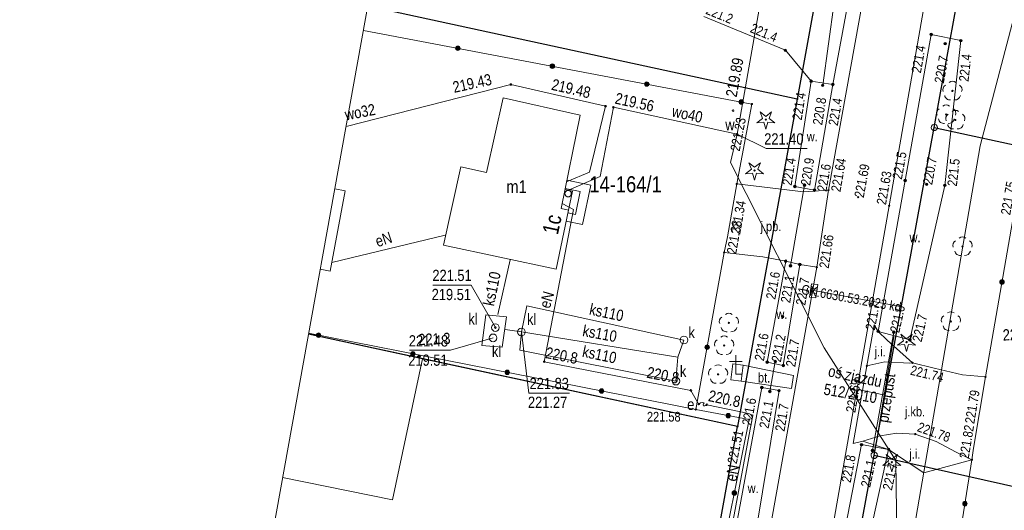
# Model space of a CAD drawing. Header units: metres. Extents: x 0 to 6601798, y -2700 to 5691112.
# Tile 14 of 61: x 6599981 to 6600058, y 5689176 to 5689215. Entities that reach past the tile are written whole.
import ezdxf
from ezdxf.enums import TextEntityAlignment as Align

# ---------------------------------------------------------------- set-up
doc = ezdxf.new("R2010")
doc.units = ezdxf.units.M
doc.header["$MEASUREMENT"] = 0
for name, color, linetype, lineweight in [('AS__Nowe_granice', 150, 'Continuous', 30), ('DROGI_L_0', 7, 'Continuous', 5), ('DROGI_T_0', 7, 'Continuous', 5), ('EBTPO_L_12', 7, 'Continuous', 5), ('EBUPP_L_6', 7, 'Continuous', 5), ('EBUPP_T_0', 7, 'Continuous', 5), ('EGBB_E_T_0', 7, 'Continuous', 5), ('EGBB_L_0', 7, 'Continuous', 5), ('Kontury', 7, 'Continuous', 5), ('Numery_dzialek', 150, 'Continuous', 5), ('OTD_T_0', 7, 'Continuous', 5), ('OTK_E_T_0', 7, 'Continuous', 5), ('OTK_E_T_3', 7, 'Continuous', 5), ('OTK_E_T_4', 7, 'Continuous', 5), ('OTK_L_0', 7, 'Continuous', 5), ('OTK_L_4', 7, 'Continuous', 5), ('OTK_L_5', 7, 'Continuous', 5), ('OTK_L_8', 7, 'Continuous', 5), ('OTO_L_0', 7, 'Continuous', 5), ('OTO_L_1', 7, 'Continuous', 5), ('OTO_L_2', 7, 'Continuous', 5), ('OTR_T_0', 7, 'Continuous', 5), ('OTR_T_1', 7, 'Continuous', 5), ('OTZ_L_1', 7, 'Continuous', 5), ('OTZ_T_0', 7, 'Continuous', 5), ('OTZ_T_1', 7, 'Continuous', 5), ('P_SUK_T_1', 7, 'Continuous', 5), ('P_SUKP_E_T_0', 7, 'Continuous', 5), ('P_SUKP_L_0', 7, 'Continuous', 5), ('Punkty', 7, 'Continuous', 5), ('UEEOA_T_3', 7, 'Continuous', 5), ('UEEOA_T_9', 7, 'Continuous', 5), ('UEEOC_T_0', 7, 'Continuous', 5), ('UEEOO_T_0', 7, 'Continuous', 5), ('UEEPON_L_0', 7, 'Continuous', 5), ('UKKOA_T_22', 7, 'Continuous', 5), ('UKKOA_T_25', 7, 'Continuous', 5), ('UKKOC_T_7', 7, 'Continuous', 5), ('UKKOC_T_8', 7, 'Continuous', 5), ('UKKOO_T_7', 7, 'Continuous', 5), ('UKKPA_L_13', 7, 'Continuous', 5), ('UKKPOL_L_0', 7, 'Continuous', 5), ('UTTPOM_L_1', 7, 'Continuous', 5), ('UWWOA_T_2', 7, 'Continuous', 5), ('UWWOA_T_7', 7, 'Continuous', 5), ('UWWOC_T_0', 7, 'Continuous', 5), ('UWWOC_T_2', 7, 'Continuous', 5), ('UWWOO_T_0', 7, 'Continuous', 5), ('UWWPM_L_0', 7, 'Continuous', 5), ('UWWPM_L_1', 7, 'Continuous', 5), ('Uzytki', 7, 'Continuous', 5), ('WWRPP_T_0', 7, 'Continuous', 5)]:
    doc.layers.add(name, color=color, linetype=linetype, lineweight=lineweight)
doc.styles.add('STYL_ARIAL', font='ARIALN.TTF')

# ---------------------------------------------------------------- blocks, each defined once
blk = doc.blocks.new('GRO')
at = {"color": 7, "flags": 128}
blk.add_lwpolyline([(0, 0.45), (0.318, 0.318), (0.45, 0), (0.318, -0.318), (0, -0.45), (-0.318, -0.318), (-0.45, 0), (-0.318, 0.318), (0, 0.45)], dxfattribs=at)
blk = doc.blocks.new('GRT')
at = {"color": 7, "flags": 128}
blk.add_lwpolyline([(0, 2.5), (1.352, 2.103), (2.274, 1.039), (2.475, -0.356), (1.889, -1.637), (0.704, -2.399), (-0.704, -2.399), (-1.889, -1.637), (-2.475, -0.356), (-2.274, 1.039), (-1.352, 2.103), (0, 2.5)], dxfattribs=at)
blk = doc.blocks.new('2_OTDF')
at = {"color": 7, "flags": 128}
for points in [[(-5, 10), (5, 10)], [(0, 15), (0, 0)], [(0, 0), (5, 0)]]:
    blk.add_lwpolyline(points, dxfattribs=at)
blk = doc.blocks.new('801')
at = {"color": 0}
for radius in [1, 0.9, 0.8, 0.7, 0.6, 0.5, 0.4, 0.3, 0.2, 0.1]:
    blk.add_circle((0, 0), radius, dxfattribs=at)
blk = doc.blocks.new('403')
at = {"color": 0}
blk.add_circle((0, 0), 0.5, dxfattribs=at)
blk = doc.blocks.new('922')
at = {"color": 0}
blk.add_circle((0, 0), 0.5, dxfattribs=at)
for centre, radius, start, end in [((-3.5, 1), 4, 119.84816, 203.51949), ((0, 3.5), 4, 50.114, 129.886), ((3.5, 1), 4, 336.88451, 60.15184), ((-2, -3), 4, 187.477, 278.47884), ((2, -2.75), 4.25, 262.64593, 349.62892)]:
    blk.add_arc(centre, radius, start, end, dxfattribs=at)
blk = doc.blocks.new('921')
at = {"color": 0}
for p, q in [((-7, -2.5), (-2.5, 1)), ((-2.5, 1), (-4.5, 6)), ((-4.5, 6), (0, 2.5)), ((0, 2.5), (4.5, 6)), ((4.5, 6), (2.5, 1)), ((2.5, 1), (7, -2.5)), ((-1.5, -2), (-7, -2.5)), ((0, -7.5), (-1.5, -2)), ((1.5, -2), (0, -7.5)), ((7, -2.5), (1.5, -2))]:
    blk.add_line(p, q, dxfattribs=at)
blk.add_circle((0, 0), 0.5, dxfattribs=at)
blk = doc.blocks.new('509')
at = {"color": 0}
for p, q in [((-5, -2.5), (-5, 2.5)), ((-5, 2.5), (5.5, 2.5)), ((-1.5, 2.5), (-1.5, -2.5)), ((2, 2.5), (2, -2.5)), ((5.5, 2.5), (5.5, -2.5)), ((5.5, -2.5), (-5, -2.5))]:
    blk.add_line(p, q, dxfattribs=at)
blk = doc.blocks.new('BUJ')
at = {"color": 7, "flags": 128}
blk.add_lwpolyline([(0, 2.5), (1.352, 2.103), (2.274, 1.039), (2.475, -0.356), (1.889, -1.637), (0.704, -2.399), (-0.704, -2.399), (-1.889, -1.637), (-2.475, -0.356), (-2.274, 1.039), (-1.352, 2.103), (0, 2.5)], dxfattribs=at)
blk = doc.blocks.new('625')
at = {"color": 0}
blk.add_circle((0, 0), 0.5, dxfattribs=at)
blk = doc.blocks.new('UGE')
at = {"color": 7, "flags": 128}
blk.add_lwpolyline([(0, 0.625), (0.442, 0.442), (0.625, 0), (0.442, -0.442), (0, -0.625), (-0.442, -0.442), (-0.625, 0), (-0.442, 0.442), (0, 0.625)], dxfattribs=at)
blk = doc.blocks.new('506')
at = {"color": 0}
blk.add_circle((0, 0), 3, dxfattribs=at)
blk = doc.blocks.new('UGK')
at = {"color": 7, "flags": 128}
blk.add_lwpolyline([(0, 0.625), (0.442, 0.442), (0.625, 0), (0.442, -0.442), (0, -0.625), (-0.442, -0.442), (-0.625, 0), (-0.442, 0.442), (0, 0.625)], dxfattribs=at)
blk = doc.blocks.new('621')
at = {"color": 0}
blk.add_circle((0, 0), 0.5, dxfattribs=at)
blk = doc.blocks.new('UGW')
at = {"color": 7, "flags": 128}
blk.add_lwpolyline([(0, 0.625), (0.442, 0.442), (0.625, 0), (0.442, -0.442), (0, -0.625), (-0.442, -0.442), (-0.625, 0), (-0.442, 0.442), (0, 0.625)], dxfattribs=at)

msp = doc.modelspace()

# ---------------------------------------------------------------- linework, layer by layer
at = {"color": 7, "linetype": 'Continuous', "lineweight": 0, "flags": 128}
msp.add_lwpolyline([(6600173.29, 5690035.7), (6600065.2, 5689524.43), (6600055.68, 5689477.92), (6599986.53, 5689096.03), (6599985.74, 5689089.37), (6599806.46, 5688549.67), (6599804.83, 5688541.58), (6599805.17, 5688533.33), (6599807.49, 5688525.41), (6599811.64, 5688518.27), (6599818.42, 5688511.51), (6599826.1, 5688505.76), (6599833.26, 5688501.65), (6599841.19, 5688499.37), (6599849.44, 5688499.06), (6599857.53, 5688500.73)], dxfattribs=at)
at = {"layer": 'AS__Nowe_granice', "linetype": 'Continuous', "flags": 128}
for points in [[(6600044.82, 5689225.64), (6600041.72, 5689208.53)], [(6600052.41, 5689206.31), (6600055.52, 5689223.37)], [(6600041.72, 5689208.53), (6600008.21, 5689215.761)], [(6600041.72, 5689208.53), (6600037.05, 5689183.01)], [(6600047.72, 5689180.77), (6600052.41, 5689206.31)], [(6600052.41, 5689206.31), (6600085.739, 5689199.095)], [(6600037.05, 5689183.01), (6600003.584, 5689190.215)], [(6600024.91, 5689115.9), (6600037.05, 5689183.01)], [(6600045.96, 5689171.16), (6600047.72, 5689180.77)], [(6600047.72, 5689180.77), (6600080.999, 5689173.319)]]:
    msp.add_lwpolyline(points, dxfattribs=at)
at = {"layer": 'DROGI_L_0', "color": 7, "linetype": 'Continuous', "flags": 128}
for points in [[(6600047.661, 5689180.439), (6600049.261, 5689190.016)], [(6600046.431, 5689185.893), (6600048.451, 5689185.478)]]:
    msp.add_lwpolyline(points, dxfattribs=at)
at = {"layer": 'EBTPO_L_12', "color": 7, "linetype": 'Continuous', "flags": 128}
for points in [[(6600023.74, 5689202.21), (6600025.6, 5689201.82)], [(6600024.79, 5689201.33), (6600023.61, 5689201.57)], [(6600024.42, 5689199.54), (6600024.79, 5689201.33)], [(6600025.6, 5689201.82), (6600024.96, 5689198.75)], [(6600024.96, 5689198.75), (6600023.69, 5689199.02)], [(6600023.83, 5689199.66), (6600024.42, 5689199.54)]]:
    msp.add_lwpolyline(points, dxfattribs=at)
at = {"layer": 'EBUPP_L_6', "color": 7, "linetype": 'Continuous', "flags": 128}
for points in [[(6600023.59, 5689201.47), (6600024.18, 5689201.35)], [(6600024.18, 5689201.35), (6600023.88, 5689199.88)]]:
    msp.add_lwpolyline(points, dxfattribs=at)
at = {"layer": 'EGBB_L_0', "color": 7, "linetype": 'Continuous', "flags": 128}
for points in [[(6600017.48, 5689202.8), (6600018.78, 5689208.62)], [(6600018.78, 5689208.62), (6600024.78, 5689207.27)], [(6600024.78, 5689207.27), (6600023.29, 5689200)], [(6600014.13, 5689197.14), (6600015.48, 5689203.24)], [(6600015.48, 5689203.24), (6600017.48, 5689202.8)], [(6600005.28, 5689195.12), (6600006.44, 5689201.38)], [(6600006.44, 5689201.38), (6600005.633, 5689201.528)], [(6600023.88, 5689199.88), (6600022.9, 5689195.28)], [(6600023.29, 5689200), (6600023.88, 5689199.88)], [(6600022.9, 5689195.28), (6600014.13, 5689197.14)], [(6600004.499, 5689195.264), (6600005.28, 5689195.12)]]:
    msp.add_lwpolyline(points, dxfattribs=at)
at = {"layer": 'Kontury', "color": 3, "linetype": 'Continuous', "flags": 128}
for points in [[(6600041.72, 5689208.53), (6600044.82, 5689225.64)], [(6600055.52, 5689223.37), (6600052.41, 5689206.31)], [(6600008.21, 5689215.763), (6600041.72, 5689208.53)], [(6600055.76, 5689205.58), (6600083.92, 5689199.49)], [(6600037.05, 5689183.01), (6600003.584, 5689190.215)], [(6600024.91, 5689115.9), (6600037.05, 5689183.01)]]:
    msp.add_lwpolyline(points, dxfattribs=at)
at = {"layer": 'OTK_L_0', "color": 7, "linetype": 'Continuous', "flags": 128}
for points in [[(6600044.156, 5689201.417), (6600050.346, 5689235.673)], [(6600054.969, 5689234.984), (6600048.89, 5689200.2)], [(6600045.597, 5689215.522), (6600044.486, 5689209.67)], [(6600040.787, 5689212.325), (6600034.417, 5689214.95)], [(6600042.799, 5689209.913), (6600040.787, 5689212.325)], [(6600044.486, 5689209.67), (6600042.799, 5689209.913)], [(6600036.282, 5689197.795), (6600036.999, 5689201.909)], [(6600036.999, 5689201.909), (6600042.205, 5689201.295)], [(6600042.205, 5689201.295), (6600044.156, 5689201.417)], [(6600043.238, 5689195.439), (6600044.156, 5689201.417)], [(6600044.156, 5689201.417), (6600043.238, 5689195.439)], [(6600048.89, 5689200.2), (6600043.694, 5689170.631)], [(6600036.024, 5689196.571), (6600036.282, 5689197.795)], [(6600039.03, 5689196.235), (6600036.024, 5689196.571)], [(6600040.815, 5689195.888), (6600039.03, 5689196.235)], [(6600041.915, 5689195.635), (6600040.815, 5689195.888)], [(6600039.008, 5689171.752), (6600043.238, 5689195.439)], [(6600043.238, 5689195.439), (6600041.915, 5689195.635)], [(6600047.146, 5689187.74), (6600047.715, 5689190.942)], [(6600047.715, 5689190.942), (6600048.024, 5689190.428)], [(6600048.024, 5689190.428), (6600048.735, 5689189.733)], [(6600048.735, 5689189.733), (6600050.701, 5689187.973)], [(6600046.086, 5689181.683), (6600047.146, 5689187.74)], [(6600047.146, 5689187.74), (6600048.556, 5689188.045)], [(6600048.556, 5689188.045), (6600047.146, 5689187.74)], [(6600048.556, 5689188.045), (6600050.492, 5689187.952)], [(6600050.492, 5689187.952), (6600048.556, 5689188.045)], [(6600050.492, 5689187.952), (6600050.701, 5689187.973)], [(6600050.701, 5689187.973), (6600050.492, 5689187.952)], [(6600050.701, 5689187.973), (6600052.406, 5689187.568)], [(6600052.406, 5689187.568), (6600054.615, 5689187.05)], [(6600054.615, 5689187.05), (6600056.398, 5689186.882)], [(6600056.398, 5689186.882), (6600055.473, 5689181.321)], [(6600048.179, 5689182.293), (6600046.825, 5689181.872)], [(6600046.825, 5689181.872), (6600048.179, 5689182.293)], [(6600049.487, 5689182.483), (6600048.179, 5689182.293)], [(6600048.179, 5689182.293), (6600049.487, 5689182.483)], [(6600050.927, 5689182.423), (6600049.487, 5689182.483)], [(6600049.487, 5689182.483), (6600050.927, 5689182.423)], [(6600052.542, 5689181.839), (6600050.927, 5689182.423)], [(6600050.927, 5689182.423), (6600052.542, 5689181.839)], [(6600046.825, 5689181.872), (6600046.086, 5689181.683)], [(6600048.844, 5689181.234), (6600046.825, 5689181.872)], [(6600054.064, 5689181.051), (6600052.542, 5689181.839)], [(6600052.542, 5689181.839), (6600054.064, 5689181.051)], [(6600055.473, 5689181.321), (6600055.346, 5689180.425)], [(6600051.579, 5689179.408), (6600048.844, 5689181.234)], [(6600055.346, 5689180.425), (6600054.064, 5689181.051)], [(6600054.064, 5689181.051), (6600055.346, 5689180.425)], [(6600055.346, 5689180.425), (6600051.579, 5689179.408)]]:
    msp.add_lwpolyline(points, dxfattribs=at)
at = {"layer": 'OTK_L_4', "color": 7, "linetype": 'Continuous', "flags": 128}
for points in [[(6600036.684, 5689187.906), (6600036.537, 5689186.657)], [(6600037.498, 5689187.792), (6600036.684, 5689187.906)], [(6600037.498, 5689187.792), (6600037.334, 5689186.546)], [(6600037.334, 5689186.546), (6600037.498, 5689187.792)], [(6600041.429, 5689186.986), (6600037.498, 5689187.792)], [(6600036.537, 5689186.657), (6600037.334, 5689186.546)], [(6600041.257, 5689185.968), (6600041.429, 5689186.986)], [(6600037.334, 5689186.546), (6600041.257, 5689185.968)]]:
    msp.add_lwpolyline(points, dxfattribs=at)
at = {"layer": 'OTK_L_5', "color": 7, "linetype": 'Continuous', "flags": 128}
for points in [[(6600050.129, 5689202.182), (6600052.171, 5689213.564)], [(6600052.171, 5689213.564), (6600054.485, 5689213.078)], [(6600054.485, 5689213.078), (6600053.234, 5689201.805)], [(6600041.531, 5689201.722), (6600042.799, 5689209.913)], [(6600042.799, 5689209.913), (6600044.486, 5689209.67)], [(6600044.486, 5689209.67), (6600043.064, 5689201.437)], [(6600048.024, 5689190.428), (6600050.129, 5689202.182)], [(6600043.064, 5689201.437), (6600041.531, 5689201.722)], [(6600053.234, 5689201.805), (6600050.496, 5689189.762)], [(6600039.367, 5689188.035), (6600040.815, 5689195.888)], [(6600040.815, 5689195.888), (6600041.915, 5689195.635)], [(6600041.915, 5689195.635), (6600040.63, 5689187.77)], [(6600050.496, 5689189.762), (6600048.024, 5689190.428)], [(6600040.63, 5689187.77), (6600039.367, 5689188.035)], [(6600036.428, 5689172.417), (6600038.956, 5689186.053)], [(6600038.956, 5689186.053), (6600040.296, 5689185.809)], [(6600040.296, 5689185.809), (6600038.026, 5689171.925)], [(6600044.581, 5689170.521), (6600046.722, 5689181.6)], [(6600046.722, 5689181.6), (6600048.844, 5689181.234)], [(6600048.844, 5689181.234), (6600046.39, 5689170.095)]]:
    msp.add_lwpolyline(points, dxfattribs=at)
at = {"layer": 'OTK_L_8', "color": 7, "linetype": 'Continuous', "flags": 128}
for points in [[(6600044.596, 5689216.055), (6600043.701, 5689209.598)], [(6600042.288, 5689201.819), (6600041.194, 5689195.529)], [(6600049.242, 5689190.369), (6600047.589, 5689181.147)], [(6600040.005, 5689188.072), (6600039.574, 5689185.75)]]:
    msp.add_lwpolyline(points, dxfattribs=at)
at = {"layer": 'OTO_L_0', "color": 7, "linetype": 'Continuous', "flags": 128}
for points in [[(6600007.87, 5689213.882), (6600038.18, 5689208.141)], [(6600038.18, 5689208.141), (6600036.999, 5689201.909)], [(6600056.398, 5689186.882), (6600059.24, 5689203.17)], [(6600036.024, 5689196.571), (6600033.81, 5689184.338)], [(6600033.81, 5689184.338), (6600003.596, 5689190.279)], [(6600033.81, 5689184.338), (6600037.968, 5689183.547)], [(6600037.968, 5689183.547), (6600032.706, 5689157.58)], [(6600053.609, 5689169.592), (6600055.346, 5689180.425)]]:
    msp.add_lwpolyline(points, dxfattribs=at)
at = {"layer": 'OTO_L_0', "color": 7, "linetype": 'Continuous'}
for centre, radius in [((6600015.239, 5689212.486), 0.175), ((6600015.239, 5689212.486), 0.158), ((6600015.239, 5689212.486), 0.14), ((6600015.239, 5689212.486), 0.122), ((6600015.239, 5689212.486), 0.105), ((6600015.239, 5689212.486), 0.0875), ((6600015.239, 5689212.486), 0.07), ((6600015.239, 5689212.486), 0.0525), ((6600015.239, 5689212.486), 0.035), ((6600022.608, 5689211.091), 0.175), ((6600022.608, 5689211.091), 0.158), ((6600022.608, 5689211.091), 0.14), ((6600022.608, 5689211.091), 0.122), ((6600022.608, 5689211.091), 0.105), ((6600022.608, 5689211.091), 0.0875), ((6600022.608, 5689211.091), 0.07), ((6600022.608, 5689211.091), 0.0525), ((6600022.608, 5689211.091), 0.035), ((6600029.977, 5689209.695), 0.175), ((6600029.977, 5689209.695), 0.158), ((6600029.977, 5689209.695), 0.14), ((6600029.977, 5689209.695), 0.122), ((6600029.977, 5689209.695), 0.105), ((6600029.977, 5689209.695), 0.0875), ((6600029.977, 5689209.695), 0.07), ((6600029.977, 5689209.695), 0.0525), ((6600029.977, 5689209.695), 0.035), ((6600037.346, 5689208.299), 0.175), ((6600037.346, 5689208.299), 0.158), ((6600037.346, 5689208.299), 0.14), ((6600037.346, 5689208.299), 0.122), ((6600037.346, 5689208.299), 0.105), ((6600037.346, 5689208.299), 0.0875), ((6600037.346, 5689208.299), 0.07), ((6600037.346, 5689208.299), 0.0525), ((6600037.346, 5689208.299), 0.035), ((6600057.687, 5689194.27), 0.175), ((6600057.687, 5689194.27), 0.158), ((6600057.687, 5689194.27), 0.14), ((6600057.687, 5689194.27), 0.122), ((6600057.687, 5689194.27), 0.105), ((6600057.687, 5689194.27), 0.0875), ((6600057.687, 5689194.27), 0.07), ((6600057.687, 5689194.27), 0.0525), ((6600057.687, 5689194.27), 0.035), ((6600004.374, 5689190.126), 0.175), ((6600004.374, 5689190.126), 0.158), ((6600004.374, 5689190.126), 0.14), ((6600004.374, 5689190.126), 0.122), ((6600004.374, 5689190.126), 0.105), ((6600004.374, 5689190.126), 0.0875), ((6600004.374, 5689190.126), 0.07), ((6600004.374, 5689190.126), 0.0525), ((6600004.374, 5689190.126), 0.035), ((6600034.688, 5689189.191), 0.175), ((6600034.688, 5689189.191), 0.158), ((6600034.688, 5689189.191), 0.14), ((6600034.688, 5689189.191), 0.122), ((6600034.688, 5689189.191), 0.105), ((6600034.688, 5689189.191), 0.0875), ((6600034.688, 5689189.191), 0.07), ((6600034.688, 5689189.191), 0.0525), ((6600034.688, 5689189.191), 0.035), ((6600011.733, 5689188.679), 0.175), ((6600011.733, 5689188.679), 0.158), ((6600011.733, 5689188.679), 0.14), ((6600011.733, 5689188.679), 0.122), ((6600011.733, 5689188.679), 0.105), ((6600011.733, 5689188.679), 0.0875), ((6600011.733, 5689188.679), 0.07), ((6600011.733, 5689188.679), 0.0525), ((6600011.733, 5689188.679), 0.035), ((6600019.092, 5689187.232), 0.175), ((6600019.092, 5689187.232), 0.158), ((6600019.092, 5689187.232), 0.14), ((6600019.092, 5689187.232), 0.122), ((6600019.092, 5689187.232), 0.105), ((6600019.092, 5689187.232), 0.0875), ((6600019.092, 5689187.232), 0.07), ((6600019.092, 5689187.232), 0.0525), ((6600019.092, 5689187.232), 0.035), ((6600026.451, 5689185.785), 0.175), ((6600026.451, 5689185.785), 0.158), ((6600026.451, 5689185.785), 0.14), ((6600026.451, 5689185.785), 0.122), ((6600026.451, 5689185.785), 0.105), ((6600026.451, 5689185.785), 0.0875), ((6600026.451, 5689185.785), 0.07), ((6600026.451, 5689185.785), 0.0525), ((6600026.451, 5689185.785), 0.035), ((6600036.333, 5689183.858), 0.175), ((6600036.333, 5689183.858), 0.158), ((6600036.333, 5689183.858), 0.14), ((6600036.333, 5689183.858), 0.122), ((6600036.333, 5689183.858), 0.105), ((6600036.333, 5689183.858), 0.0875), ((6600036.333, 5689183.858), 0.07), ((6600036.333, 5689183.858), 0.0525), ((6600036.333, 5689183.858), 0.035), ((6600036.809, 5689177.828), 0.175), ((6600036.809, 5689177.828), 0.158), ((6600036.809, 5689177.828), 0.14), ((6600036.809, 5689177.828), 0.122), ((6600036.809, 5689177.828), 0.105), ((6600036.809, 5689177.828), 0.0875), ((6600036.809, 5689177.828), 0.07), ((6600036.809, 5689177.828), 0.0525), ((6600036.809, 5689177.828), 0.035), ((6600054.796, 5689176.997), 0.175), ((6600054.796, 5689176.997), 0.158), ((6600054.796, 5689176.997), 0.14), ((6600054.796, 5689176.997), 0.122), ((6600054.796, 5689176.997), 0.105), ((6600054.796, 5689176.997), 0.0875), ((6600054.796, 5689176.997), 0.07), ((6600054.796, 5689176.997), 0.0525), ((6600054.796, 5689176.997), 0.035)]:
    msp.add_circle(centre, radius, dxfattribs=at)
at = {"layer": 'OTO_L_1', "color": 7, "linetype": 'Continuous', "flags": 128}
for points in [[(6600036.282, 5689197.795), (6600036.999, 5689201.909)], [(6600056.398, 5689186.882), (6600055.473, 5689181.321)]]:
    msp.add_lwpolyline(points, dxfattribs=at)
at = {"layer": 'OTO_L_2', "color": 7, "linetype": 'Continuous', "flags": 128}
for points in [[(6600036.024, 5689196.571), (6600036.282, 5689197.795)], [(6600055.473, 5689181.321), (6600055.346, 5689180.425)]]:
    msp.add_lwpolyline(points, dxfattribs=at)
at = {"layer": 'P_SUKP_L_0', "color": 30, "linetype": 'Continuous', "flags": 128}
msp.add_lwpolyline([(6600043, 5689193.61), (6600049.89, 5689192.35)], dxfattribs=at)
at = {"layer": 'UEEPON_L_0', "color": 1, "linetype": 'Continuous', "flags": 128}
for points in [[(6600024.26, 5689199.93), (6600021.97, 5689188.06)], [(6600023.37, 5689200.4), (6600024.26, 5689199.93)], [(6600014.24, 5689197.93), (6600005.42, 5689195.8)], [(6600021.97, 5689188.06), (6600033.42, 5689185.83)], [(6600033.42, 5689185.83), (6600034.05, 5689184.73)], [(6600034.046, 5689184.764), (6600034.161, 5689184.859), (6600034.307, 5689184.894), (6600034.453, 5689184.861)], [(6600034.046, 5689184.764), (6600034.162, 5689184.858), (6600034.307, 5689184.893), (6600034.453, 5689184.861)], [(6600034.403, 5689184.618), (6600034.384, 5689184.704), (6600034.402, 5689184.79), (6600034.453, 5689184.861)], [(6600034.403, 5689184.618), (6600034.385, 5689184.704), (6600034.402, 5689184.789), (6600034.453, 5689184.861)], [(6600034.659, 5689184.709), (6600034.588, 5689184.646), (6600034.498, 5689184.614), (6600034.403, 5689184.618)], [(6600034.659, 5689184.709), (6600034.588, 5689184.646), (6600034.498, 5689184.614), (6600034.403, 5689184.618)], [(6600037.952, 5689184.016), (6600034.659, 5689184.709)], [(6600036.243, 5689173.213), (6600038.208, 5689183.637)], [(6600037.952, 5689184.016), (6600038.107, 5689183.948), (6600038.203, 5689183.807), (6600038.208, 5689183.637)], [(6600037.952, 5689184.016), (6600038.106, 5689183.947), (6600038.201, 5689183.806), (6600038.208, 5689183.637)]]:
    msp.add_lwpolyline(points, dxfattribs=at)
at = {"layer": 'UKKOC_T_8', "color": 30, "linetype": 'Continuous', "flags": 128}
for points in [[(6600013.292, 5689194.026), (6600016.289, 5689194.026)], [(6600018.17, 5689190.72), (6600016.289, 5689194.026)], [(6600017.99, 5689189.92), (6600014.66, 5689188.969)], [(6600020.2, 5689190.38), (6600020.777, 5689185.605)], [(6600011.468, 5689188.969), (6600014.66, 5689188.969)], [(6600020.777, 5689185.605), (6600023.937, 5689185.605)]]:
    msp.add_lwpolyline(points, dxfattribs=at)
at = {"layer": 'UKKPA_L_13', "color": 30, "linetype": 'Continuous', "flags": 128}
for points in [[(6600017.12, 5689189.33), (6600017.41, 5689191.71)], [(6600017.41, 5689191.71), (6600019.04, 5689191.56)], [(6600019.04, 5689191.56), (6600018.69, 5689189.19)], [(6600018.69, 5689189.19), (6600017.12, 5689189.33)]]:
    msp.add_lwpolyline(points, dxfattribs=at)
at = {"layer": 'UKKPOL_L_0', "color": 30, "linetype": 'Continuous', "flags": 128}
for points in [[(6600019.31, 5689195.99), (6600018.35, 5689191.73)], [(6600020.2, 5689190.38), (6600020.62, 5689192.41)], [(6600020.62, 5689192.41), (6600032.88, 5689189.75)], [(6600018.94, 5689190.58), (6600020.2, 5689190.38)], [(6600020.2, 5689190.38), (6600020.07, 5689188.97)], [(6600032.41, 5689188.42), (6600020.2, 5689190.38)], [(6600032.88, 5689189.75), (6600032.41, 5689188.42)], [(6600020.07, 5689188.97), (6600032.25, 5689186.55)], [(6600032.25, 5689186.55), (6600032.41, 5689188.42)]]:
    msp.add_lwpolyline(points, dxfattribs=at)
at = {"layer": 'UTTPOM_L_1', "color": 30, "linetype": 'Continuous', "flags": 128}
for points in [[(6600060.144, 5689220.755), (6600055.995, 5689204.874)], [(6600055.995, 5689204.874), (6600049.591, 5689167.866)]]:
    msp.add_lwpolyline(points, dxfattribs=at)
at = {"layer": 'UWWOC_T_2', "color": 161, "linetype": 'Continuous', "flags": 128}
for points in [[(6600037.02, 5689205.79), (6600039.299, 5689204.668)], [(6600039.299, 5689204.668), (6600042.491, 5689204.668)]]:
    msp.add_lwpolyline(points, dxfattribs=at)
at = {"layer": 'UWWPM_L_0', "color": 161, "linetype": 'Continuous', "flags": 128}
for points in [[(6600019.37, 5689209.66), (6600006.515, 5689206.399)], [(6600026.76, 5689207.97), (6600019.37, 5689209.66)], [(6600025.51, 5689202.82), (6600026.76, 5689207.97)], [(6600026.35, 5689202.5), (6600027.37, 5689207.89)], [(6600027.37, 5689207.89), (6600037.02, 5689205.79)], [(6600023.76, 5689202.1), (6600025.51, 5689202.82)], [(6600024.1, 5689201.52), (6600026.35, 5689202.5)], [(6600023.55, 5689201.31), (6600024.1, 5689201.52)]]:
    msp.add_lwpolyline(points, dxfattribs=at)
at = {"layer": 'UWWPM_L_1', "color": 161, "linetype": 'Continuous', "flags": 128}
for points in [[(6600043.278, 5689241.25), (6600037.02, 5689205.79)], [(6600037.02, 5689205.79), (6600036.501, 5689203.572)], [(6600036.501, 5689203.572), (6600043.813, 5689189.137)], [(6600043.813, 5689189.137), (6600049.406, 5689180.362)], [(6600049.406, 5689180.362), (6600049.564, 5689168.495)]]:
    msp.add_lwpolyline(points, dxfattribs=at)
at = {"layer": 'Uzytki', "color": 3, "linetype": 'Continuous', "flags": 128}
for points in [[(6600041.72, 5689208.53), (6600044.82, 5689225.64)], [(6600055.52, 5689223.37), (6600052.41, 5689206.31)], [(6600008.21, 5689215.763), (6600041.72, 5689208.53)], [(6600039.68, 5689197.39), (6600041.72, 5689208.53)], [(6600052.41, 5689206.31), (6600047.72, 5689180.77)], [(6600052.41, 5689206.31), (6600083.92, 5689199.49)], [(6600037.05, 5689183.01), (6600039.68, 5689197.39)], [(6600003.583, 5689190.209), (6600012.48, 5689188.29)], [(6600012.48, 5689188.29), (6600010.13, 5689177.3)], [(6600012.48, 5689188.29), (6600037.05, 5689183.01)], [(6600024.91, 5689115.9), (6600037.05, 5689183.01)], [(6600047.72, 5689180.77), (6600045.96, 5689171.16)], [(6600010.13, 5689177.3), (6600001.56, 5689179.037)]]:
    msp.add_lwpolyline(points, dxfattribs=at)

# ---------------------------------------------------------------- block references
at = {"layer": 'EBUPP_T_0', "color": 7, "linetype": 'Continuous', "xscale": 0.1, "yscale": 0.1, "zscale": 0.1}
msp.add_blockref('BUJ', (6600023.84, 5689201.16), dxfattribs=at)
at = {"layer": 'OTD_T_0', "color": 7, "linetype": 'Continuous', "xscale": 0.1, "yscale": 0.1, "zscale": 0.1}
msp.add_blockref('2_OTDF', (6600036.92, 5689187.08), dxfattribs=at)
at = {"layer": 'OTR_T_0', "color": 7, "linetype": 'Continuous', "xscale": 0.1, "yscale": 0.1, "zscale": 0.1, "rotation": 0.0008399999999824}
for p in [(6600038.18, 5689208.141), (6600036.999, 5689201.909), (6600044.156, 5689201.417), (6600046.47, 5689200.88), (6600048.89, 5689200.2), (6600036.024, 5689196.571), (6600043.238, 5689195.439), (6600047.146, 5689187.74), (6600050.701, 5689187.973), (6600056.398, 5689186.882), (6600033.81, 5689184.338), (6600037.968, 5689183.547), (6600050.927, 5689182.423), (6600055.346, 5689180.425)]:
    msp.add_blockref('403', p, dxfattribs=at)
at = {"layer": 'OTR_T_1', "color": 7, "linetype": 'Continuous', "xscale": 0.1, "yscale": 0.1, "zscale": 0.1, "rotation": 0.0008399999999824}
for p in [(6600052.171, 5689213.564), (6600053.263, 5689212.846), (6600054.485, 5689213.078), (6600040.787, 5689212.325), (6600042.799, 5689209.913), (6600043.701, 5689209.598), (6600044.486, 5689209.67), (6600050.129, 5689202.182), (6600041.531, 5689201.722), (6600042.288, 5689201.819), (6600043.064, 5689201.437), (6600051.809, 5689201.88), (6600053.234, 5689201.805), (6600040.815, 5689195.888), (6600041.194, 5689195.529), (6600041.915, 5689195.635), (6600048.024, 5689190.428), (6600049.242, 5689190.369), (6600050.496, 5689189.762), (6600040.005, 5689188.072), (6600039.367, 5689188.035), (6600040.63, 5689187.77), (6600038.956, 5689186.053), (6600040.296, 5689185.809), (6600039.574, 5689185.75), (6600046.722, 5689181.6), (6600047.589, 5689181.147), (6600048.844, 5689181.234)]:
    msp.add_blockref('801', p, dxfattribs=at)
at = {"layer": 'OTZ_T_0', "color": 7, "linetype": 'Continuous', "xscale": 0.1, "yscale": 0.1, "zscale": 0.1}
for p in [(6600053.821, 5689209.163), (6600053.336, 5689207.326), (6600054.05, 5689206.897), (6600054.607, 5689197.04), (6600036.383, 5689191.091), (6600053.701, 5689191.201), (6600036.013, 5689189.329), (6600035.54, 5689187.078)]:
    msp.add_blockref('922', p, dxfattribs=at)
at = {"layer": 'OTZ_T_1', "color": 7, "linetype": 'Continuous', "xscale": 0.1, "yscale": 0.1, "zscale": 0.1}
for p in [(6600039.268, 5689206.923), (6600038.387, 5689202.962), (6600050.244, 5689189.596), (6600049.095, 5689180.229)]:
    msp.add_blockref('921', p, dxfattribs=at)
at = {"layer": 'P_SUK_T_1', "color": 7, "linetype": 'Continuous', "xscale": 0.1, "yscale": 0.1, "zscale": 0.1, "rotation": 261.9562999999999}
msp.add_blockref('509', (6600043, 5689193.61), dxfattribs=at)
at = {"layer": 'Punkty', "color": 7, "linetype": 'Continuous', "xscale": 0.1, "yscale": 0.1, "zscale": 0.1}
for name, p in [('GRO', (6600041.72, 5689208.53)), ('GRT', (6600052.41, 5689206.31)), ('GRO', (6600037.05, 5689183.01)), ('GRT', (6600047.72, 5689180.77))]:
    msp.add_blockref(name, p, dxfattribs=at)
at = {"layer": 'UEEOA_T_9', "color": 7, "linetype": 'Continuous', "xscale": 0.1, "yscale": 0.1, "zscale": 0.1, "rotation": 2.400689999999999}
msp.add_blockref('625', (6600034.046, 5689184.764), dxfattribs=at)
at = {"layer": 'UEEOC_T_0', "color": 1, "linetype": 'Continuous', "xscale": 0.1, "yscale": 0.1, "zscale": 0.1}
for p in [(6600021.97, 5689188.06), (6600033.42, 5689185.83)]:
    msp.add_blockref('UGE', p, dxfattribs=at)
at = {"layer": 'UEEOC_T_0', "color": 1, "linetype": 'Continuous', "xscale": 0.1, "yscale": 0.1, "zscale": 0.1, "rotation": 2.400689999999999}
msp.add_blockref('UGE', (6600034.659, 5689184.709), dxfattribs=at)
at = {"layer": 'UKKOA_T_22', "color": 7, "linetype": 'Continuous', "xscale": 0.1, "yscale": 0.1, "zscale": 0.1}
msp.add_blockref('506', (6600018.17, 5689190.72), dxfattribs=at)
at = {"layer": 'UKKOA_T_22', "color": 14, "linetype": 'Continuous', "xscale": 0.1, "yscale": 0.1, "zscale": 0.1}
for p in [(6600020.2, 5689190.38), (6600017.99, 5689189.92), (6600032.88, 5689189.75), (6600032.25, 5689186.55)]:
    msp.add_blockref('506', p, dxfattribs=at)
at = {"layer": 'UKKOC_T_8', "color": 14, "linetype": 'Continuous', "xscale": 0.1, "yscale": 0.1, "zscale": 0.1}
msp.add_blockref('UGK', (6600018.17, 5689190.72), dxfattribs=at)
at = {"layer": 'UKKOC_T_8', "color": 7, "linetype": 'Continuous', "xscale": 0.1, "yscale": 0.1, "zscale": 0.1}
for p in [(6600020.2, 5689190.38), (6600017.99, 5689189.92)]:
    msp.add_blockref('506', p, dxfattribs=at)
at = {"layer": 'UWWOA_T_7', "color": 7, "linetype": 'Continuous', "xscale": 0.1, "yscale": 0.1, "zscale": 0.1, "rotation": 347.4759799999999}
msp.add_blockref('621', (6600037.02, 5689205.79), dxfattribs=at)
at = {"layer": 'UWWOC_T_0', "color": 161, "linetype": 'Continuous', "xscale": 0.1, "yscale": 0.1, "zscale": 0.1}
for p in [(6600019.37, 5689209.66), (6600026.76, 5689207.97), (6600027.37, 5689207.89)]:
    msp.add_blockref('UGW', p, dxfattribs=at)
at = {"layer": 'UWWOC_T_0', "color": 161, "linetype": 'Continuous', "xscale": 0.1, "yscale": 0.1, "zscale": 0.1, "rotation": 2.400689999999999}
msp.add_blockref('UGW', (6600036.71, 5689207.63), dxfattribs=at)
at = {"layer": 'UWWOC_T_2', "color": 161, "linetype": 'Continuous', "xscale": 0.1, "yscale": 0.1, "zscale": 0.1, "rotation": 270.00063}
msp.add_blockref('UGE', (6600037.02, 5689205.79), dxfattribs=at)
at = {"layer": 'WWRPP_T_0', "color": 7, "linetype": 'Continuous', "xscale": 0.1, "yscale": 0.1, "zscale": 0.1, "rotation": 2.400689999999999}
for p in [(6600040.578, 5689191.565), (6600012.218, 5689188.484)]:
    msp.add_blockref('801', p, dxfattribs=at)

# ---------------------------------------------------------------- texts
at = {"layer": 'DROGI_T_0', "color": 7, "linetype": 'Continuous', "style": 'STYL_ARIAL'}
for s, rotation, p in [('przepust', 81.5287, (6600049.072, 5689183.232)), ('oś zjazdu', 348.0031, (6600044.016, 5689186.682)), ('512/2010', 350.4786, (6600043.688, 5689185.251))]:
    msp.add_text(s, height=0.875, rotation=rotation, dxfattribs=at).set_placement(p, align=Align.BOTTOM_LEFT)
at = {"layer": 'EGBB_E_T_0', "color": 7, "linetype": 'Continuous', "style": 'STYL_ARIAL'}
msp.add_text('m1', height=1, dxfattribs=at).set_placement((6600019.814, 5689201.696), align=Align.MIDDLE_CENTER)
at = {"layer": 'Numery_dzialek', "linetype": 'Continuous', "style": 'STYL_ARIAL'}
msp.add_text('14-164/1', height=1.25, dxfattribs=at).set_placement((6600025.493, 5689202.513), align=Align.TOP_LEFT)
at = {"layer": 'OTK_E_T_0', "color": 7, "linetype": 'Continuous', "style": 'STYL_ARIAL'}
for s, p in [('j.pb.', (6600039.661, 5689198.612)), ('j.i.', (6600048.182, 5689188.849)), ('j.kb.', (6600050.905, 5689184.173)), ('j.i.', (6600050.89, 5689180.883))]:
    msp.add_text(s, height=0.75, dxfattribs=at).set_placement(p, align=Align.MIDDLE_CENTER)
at = {"layer": 'OTK_E_T_3', "color": 7, "linetype": 'Continuous', "style": 'STYL_ARIAL'}
msp.add_text('bt.', height=0.75, dxfattribs=at).set_placement((6600039.127, 5689186.817), align=Align.MIDDLE_CENTER)
at = {"layer": 'OTK_E_T_4', "color": 7, "linetype": 'Continuous', "style": 'STYL_ARIAL'}
for p in [(6600042.885, 5689205.612), (6600050.906, 5689197.748), (6600040.517, 5689191.766), (6600038.276, 5689178.208)]:
    msp.add_text('w.', height=0.75, dxfattribs=at).set_placement(p, align=Align.MIDDLE_CENTER)
at = {"layer": 'OTR_T_0', "color": 7, "linetype": 'Continuous', "style": 'STYL_ARIAL'}
for s, rotation, p in [('221.23', 79.3, (6600037.934, 5689206.964)), ('221.75', 80.1, (6600059, 5689202.001)), ('221.69', 80.1, (6600046.912, 5689186.606)), ('221.79', 80.6, (6600056.174, 5689185.746)), ('221.51', 78.5, (6600037.738, 5689182.595))]:
    msp.add_text(s, height=0.75, rotation=rotation, dxfattribs=at).set_placement(p, align=Align.BOTTOM_RIGHT)
for s, rotation, p in [('221.64', 79.8, (6600044.34, 5689201.384)), ('221.38', 80.1, (6600036.209, 5689196.539)), ('221.66', 81.3, (6600043.423, 5689195.411)), ('221.74', 346.6, (6600050.657, 5689187.791))]:
    msp.add_text(s, height=0.75, rotation=rotation, dxfattribs=at).set_placement(p, align=Align.TOP_LEFT)
msp.add_text('221.69', height=0.75, rotation=79.8, dxfattribs=at).set_placement((6600046.532, 5689200.869), align=Align.MIDDLE_LEFT)
for s, rotation, p in [('221.63', 80.1, (6600048.855, 5689200.206)), ('221.82', 80.7, (6600055.311, 5689180.431)), ('221.78', 340.1, (6600050.939, 5689182.456))]:
    msp.add_text(s, height=0.75, rotation=rotation, dxfattribs=at).set_placement(p, align=Align.BOTTOM_LEFT)
msp.add_text('221.34', height=0.75, rotation=80.1, dxfattribs=at).set_placement((6600036.972, 5689200.666), align=Align.TOP_RIGHT)
msp.add_text('221.58', height=0.75, dxfattribs=at).set_placement((6600032.617, 5689184.151), align=Align.TOP_RIGHT)
at = {"layer": 'OTR_T_1', "color": 7, "linetype": 'Continuous', "style": 'STYL_ARIAL'}
for s, rotation, p in [('221.2', 337.6, (6600034.43, 5689214.983)), ('221.4', 81.2, (6600041.496, 5689201.727)), ('221.5', 79.8, (6600050.094, 5689202.188)), ('221.7', 79.8, (6600047.989, 5689190.434)), ('221.6', 79.6, (6600039.332, 5689188.041))]:
    msp.add_text(s, height=0.75, rotation=rotation, dxfattribs=at).set_placement(p, align=Align.BOTTOM_LEFT)
for s, rotation, p in [('221.4', 337.6, (6600039.883, 5689212.736)), ('221.4', 79.8, (6600051.961, 5689212.593)), ('221.4', 81.2, (6600042.612, 5689208.938)), ('221.6', 79.6, (6600040.608, 5689194.953)), ('221.6', 79.5, (6600038.747, 5689185.119)), ('221.8', 79.1, (6600046.506, 5689180.667))]:
    msp.add_text(s, height=0.75, rotation=rotation, dxfattribs=at).set_placement(p, align=Align.BOTTOM_RIGHT)
for s, rotation, p in [('221.4', 83.7, (6600054.562, 5689212.071)), ('221.4', 80.2, (6600044.502, 5689208.66)), ('221.7', 80.7, (6600041.945, 5689194.661)), ('221.7', 80.7, (6600040.326, 5689184.835)), ('221.7', 77.6, (6600048.822, 5689180.259))]:
    msp.add_text(s, height=0.75, rotation=rotation, dxfattribs=at).set_placement(p, align=Align.TOP_RIGHT)
for s, rotation, p in [('220.7', 79.8, (6600053.155, 5689211.893)), ('220.8', 81.2, (6600043.616, 5689208.643)), ('221.1', 80.7, (6600041.136, 5689194.786)), ('221.1', 79.5, (6600039.5, 5689185.009)), ('221.1', 77.6, (6600047.491, 5689180.408))]:
    msp.add_text(s, height=0.75, rotation=rotation, dxfattribs=at).set_placement(p, align=Align.MIDDLE_RIGHT)
for s, rotation, p in [('220.9', 81.2, (6600042.35, 5689201.809)), ('220.7', 79.8, (6600051.871, 5689201.869)), ('221.0', 77.2, (6600049.303, 5689190.355)), ('221.2', 79.6, (6600040.066, 5689188.061))]:
    msp.add_text(s, height=0.75, rotation=rotation, dxfattribs=at).set_placement(p, align=Align.MIDDLE_LEFT)
for s, rotation, p in [('221.6', 80.2, (6600043.249, 5689201.405)), ('221.5', 83.7, (6600053.42, 5689201.784)), ('221.7', 77.2, (6600050.679, 5689189.72)), ('221.7', 80.7, (6600040.815, 5689187.74))]:
    msp.add_text(s, height=0.75, rotation=rotation, dxfattribs=at).set_placement(p, align=Align.TOP_LEFT)
at = {"layer": 'OTZ_L_1', "color": 7, "linetype": 'Continuous', "style": 'STYL_ARIAL'}
msp.add_text('1c', height=1.25, rotation=77.9733, dxfattribs=at).set_placement((6600021.814, 5689198.157), align=Align.TOP_LEFT)
at = {"layer": 'P_SUKP_E_T_0', "color": 30, "linetype": 'Continuous', "style": 'STYL_ARIAL'}
msp.add_text('GK.6630.53.2023 kd', height=0.75, rotation=349.641, dxfattribs=at).set_placement((6600045.933, 5689193.01), align=Align.MIDDLE_CENTER)
at = {"layer": 'UEEOA_T_3', "color": 7, "linetype": 'Continuous', "style": 'STYL_ARIAL'}
msp.add_text('e', height=0.875, dxfattribs=at).set_placement((6600033.133, 5689185.176), align=Align.TOP_LEFT)
at = {"layer": 'UEEOC_T_0', "color": 1, "linetype": 'Continuous', "style": 'STYL_ARIAL'}
for rotation, p in [(349.031, (6600021.978, 5689188.1)), (348.1288, (6600034.668, 5689184.75))]:
    msp.add_text('220.8', height=0.875, rotation=rotation, dxfattribs=at).set_placement(p, align=Align.BOTTOM_LEFT)
msp.add_text('220.8', height=0.875, rotation=348.9076, dxfattribs=at).set_placement((6600032.333, 5689186.085), align=Align.BOTTOM_RIGHT)
at = {"layer": 'UEEOO_T_0', "color": 1, "linetype": 'Continuous', "style": 'STYL_ARIAL'}
for rotation, p in [(18.2813, (6600009.061, 5689196.734)), (73.5596, (6600022.656, 5689192.078)), (80.0188, (6600037.224, 5689178.643)), (80.0158, (6600037.226, 5689178.639))]:
    msp.add_text('eN', height=0.875, rotation=rotation, dxfattribs=at).set_placement(p, align=Align.BOTTOM_LEFT)
at = {"layer": 'UKKOA_T_25', "color": 7, "linetype": 'Continuous', "style": 'STYL_ARIAL'}
for s, p in [('kl', (6600016.78, 5689190.699)), ('kl', (6600021.359, 5689190.671)), ('k', (6600033.726, 5689189.641)), ('kl', (6600018.62, 5689188.166)), ('k', (6600033.063, 5689186.617))]:
    msp.add_text(s, height=0.875, dxfattribs=at).set_placement(p, align=Align.BOTTOM_RIGHT)
at = {"layer": 'UKKOC_T_7', "color": 30, "linetype": 'Continuous', "style": 'STYL_ARIAL'}
msp.add_text('220.58', height=0.875, rotation=2.4009, dxfattribs=at).set_placement((6600057.729, 5689190.581), align=Align.TOP_LEFT)
at = {"layer": 'UKKOC_T_8', "color": 30, "linetype": 'Continuous', "style": 'STYL_ARIAL'}
for s, p in [('221.51', (6600013.251, 5689195.224)), ('219.51', (6600013.197, 5689193.739)), ('221.48', (6600011.413, 5689190.124)), ('219.51', (6600011.374, 5689188.624)), ('221.83', (6600020.834, 5689186.805)), ('221.27', (6600020.708, 5689185.339))]:
    msp.add_text(s, height=0.875, dxfattribs=at).set_placement(p, align=Align.TOP_LEFT)
at = {"layer": 'UKKOO_T_7', "color": 30, "linetype": 'Continuous', "style": 'STYL_ARIAL'}
for rotation, p in [(78.3952, (6600018.31, 5689192.298)), (347.9885, (6600025.386, 5689191.492)), (349.3803, (6600024.869, 5689189.816)), (348.1785, (6600024.838, 5689188.205))]:
    msp.add_text('ks110', height=0.875, rotation=rotation, dxfattribs=at).set_placement(p, align=Align.BOTTOM_LEFT)
at = {"layer": 'UWWOA_T_2', "color": 7, "linetype": 'Continuous', "style": 'STYL_ARIAL'}
msp.add_text('w', height=0.875, dxfattribs=at).set_placement((6600036.827, 5689205.823), align=Align.BOTTOM_RIGHT)
at = {"layer": 'UWWOC_T_0', "color": 161, "linetype": 'Continuous', "style": 'STYL_ARIAL'}
for s, rotation, p in [('219.89', 79.603, (6600037.242, 5689208.584)), ('219.56', 347.5744, (6600027.379, 5689207.93))]:
    msp.add_text(s, height=0.875, rotation=rotation, dxfattribs=at).set_placement(p, align=Align.BOTTOM_LEFT)
for s, rotation, p in [('219.43', 12.3355, (6600018.001, 5689209.403)), ('219.48', 347.1003, (6600025.412, 5689208.321))]:
    msp.add_text(s, height=0.875, rotation=rotation, dxfattribs=at).set_placement(p, align=Align.BOTTOM_RIGHT)
at = {"layer": 'UWWOC_T_2', "color": 161, "linetype": 'Continuous', "style": 'STYL_ARIAL'}
msp.add_text('221.40', height=0.875, dxfattribs=at).set_placement((6600039.139, 5689204.72), align=Align.BOTTOM_LEFT)
at = {"layer": 'UWWOO_T_0', "color": 161, "linetype": 'Continuous', "style": 'STYL_ARIAL'}
for s, rotation, p in [('wo32', 10.8403, (6600006.565, 5689206.604)), ('wo40', 347.4554, (6600031.82, 5689206.926))]:
    msp.add_text(s, height=0.875, rotation=rotation, dxfattribs=at).set_placement(p, align=Align.BOTTOM_LEFT)
at = {"layer": 'WWRPP_T_0', "color": 7, "linetype": 'Continuous', "style": 'STYL_ARIAL'}
msp.add_text('221.3', height=0.875, rotation=2.3986, dxfattribs=at).set_placement((6600012.183, 5689189.085), align=Align.BOTTOM_LEFT)

doc.saveas('drawing.dxf')
